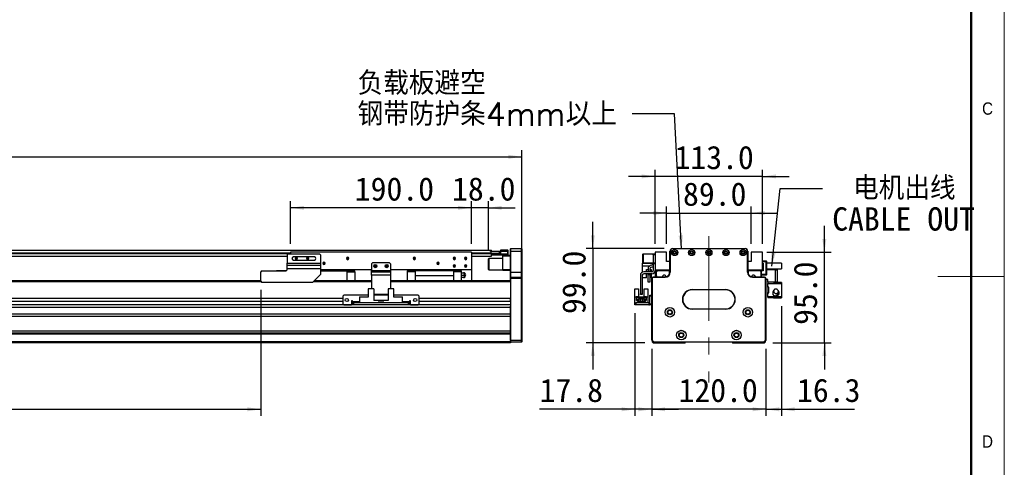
# Model space of a CAD drawing. Header units: millimetres. Extents: x 35 to 2924, y 35 to 2044.
# Tile 7 of 10: x 1870 to 2905, y 839 to 1309. Entities that reach past the tile are written whole.
import ezdxf

# ---------------------------------------------------------------- set-up
doc = ezdxf.new("R2010")
doc.units = ezdxf.units.MM
doc.header["$LTSCALE"] = 7
doc.linetypes.add('CENTERX2', pattern=[20.32, 12.7, -2.54, 2.54, -2.54])
doc.layers.add('DIMNS', color=7, linetype='Continuous')
doc.styles.add('SLDTEXTSTYLE1', font='Gothic.ttf', dxfattribs={"width": 0.913})
doc.styles.add('SLDTEXTSTYLE10', font='txt', dxfattribs={"bigfont": 'bigfont'})
doc.styles.add('SLDTEXTSTYLE9', font='txt')
doc.dimstyles.new('SLDDIMSTYLE0', dxfattribs={"dimtxt": 24.5, "dimasz": 14, "dimexe": 0, "dimexo": 0.0625, "dimgap": 6.125, "dimtad": 2, "dimdec": 1, "dimrnd": 1e-09, "dimzin": 4, "dimdsep": 46, "dimtxsty": 'SLDTEXTSTYLE9', "dimsah": 1, "dimcen": 0.09, "dimadec": 0, "dimazin": 1, "dimtfac": 1, "dimtdec": 1, "dimtofl": 0, "dimtmove": 0, "dimatfit": 3, "dimfxl": 0, "dimfrac": 2, "dimtolj": 1, "dimtzin": 12, "dimarcsym": 0})
doc.dimstyles.new('SLDDIMSTYLE1', dxfattribs={"dimtxt": 24.5, "dimasz": 14, "dimexe": 0, "dimexo": 0.0625, "dimgap": 6.125, "dimtad": 2, "dimdec": 1, "dimrnd": 1e-09, "dimzin": 4, "dimdsep": 46, "dimtxsty": 'SLDTEXTSTYLE9', "dimsah": 1, "dimcen": 0.09, "dimadec": 0, "dimazin": 1, "dimtfac": 1, "dimtdec": 1, "dimtmove": 0, "dimatfit": 0, "dimfxl": 0, "dimfrac": 2, "dimtolj": 1, "dimtzin": 12, "dimarcsym": 0})
doc.dimstyles.new('SLDDIMSTYLE2', dxfattribs={"dimtxt": 0.18, "dimasz": 14, "dimexe": 0, "dimexo": 0.0625, "dimgap": 0, "dimtad": 0, "dimtih": 1, "dimtoh": 1, "dimdec": 0, "dimrnd": 1e-09, "dimzin": 0, "dimdsep": 46, "dimtxsty": 'Standard', "dimsah": 1, "dimcen": 0.09, "dimadec": 0, "dimazin": 0, "dimtfac": 14, "dimtdec": 0, "dimtofl": 0, "dimtmove": 0, "dimatfit": 3, "dimfxl": 0, "dimfrac": 2, "dimtolj": 1, "dimtzin": 0, "dimarcsym": 0})
doc.dimstyles.new('SLDDIMSTYLE3', dxfattribs={"dimtxt": 24.5, "dimasz": 14, "dimexe": 0, "dimexo": 0.0625, "dimgap": 6.125, "dimtad": 2, "dimdec": 1, "dimrnd": 1e-09, "dimzin": 12, "dimdsep": 46, "dimtxsty": 'SLDTEXTSTYLE9', "dimsah": 1, "dimcen": 0.09, "dimadec": 0, "dimazin": 3, "dimtfac": 1, "dimtdec": 1, "dimtmove": 0, "dimatfit": 0, "dimfxl": 0, "dimfrac": 2, "dimtolj": 1, "dimtzin": 12, "dimarcsym": 0})

# ---------------------------------------------------------------- blocks, each defined once
blk = doc.blocks.new('_D')
at = {"layer": 'DIMNS'}
for p, q in [((181.7, 1046.3), (181.7, 1172.3)), ((2397.7, 1046.3), (2397.7, 1172.3)), ((181.7, 1165.3), (2397.7, 1165.3))]:
    blk.add_line(p, q, dxfattribs=at)
for points in [[(181.7, 1165.3), (195.7, 1163.2), (195.7, 1167.4)], [(2397.7, 1165.3), (2383.7, 1167.4), (2383.7, 1163.2)]]:
    blk.add_solid(points, dxfattribs=at)
at = {"layer": 'DIMNS', "insert": (1243.8, 1197.5), "char_height": 24.5, "attachment_point": 1, "style": 'SLDTEXTSTYLE9'}
blk.add_mtext('2216.0', dxfattribs=at)
blk = doc.blocks.new('_D_3')
at = {"layer": 'DIMNS'}
for p, q in [((2154.7, 1073.8), (2154.7, 1118.7)), ((2344.7, 1073.8), (2344.7, 1118.7)), ((2344.7, 1111.7), (2154.7, 1111.7))]:
    blk.add_line(p, q, dxfattribs=at)
for points in [[(2154.7, 1111.7), (2168.7, 1109.6), (2168.7, 1113.8)], [(2344.7, 1111.7), (2330.7, 1113.8), (2330.7, 1109.6)]]:
    blk.add_solid(points, dxfattribs=at)
at = {"layer": 'DIMNS', "insert": (2222.1, 1143.8), "char_height": 24.5, "attachment_point": 1, "style": 'SLDTEXTSTYLE9'}
blk.add_mtext('190.0', dxfattribs=at)
blk = doc.blocks.new('_D_4')
at = {"layer": 'DIMNS'}
for p, q in [((423.2, 1029), (423.2, 892.9)), ((2123.2, 1025.5), (2123.2, 892.9)), ((423.2, 899.9), (2123.2, 899.9))]:
    blk.add_line(p, q, dxfattribs=at)
for points in [[(423.2, 899.9), (437.2, 897.8), (437.2, 902)], [(2123.2, 899.9), (2109.2, 902), (2109.2, 897.8)]]:
    blk.add_solid(points, dxfattribs=at)
at = {"layer": 'DIMNS', "char_height": 24.5, "attachment_point": 1, "style": 'SLDTEXTSTYLE9'}
for s, insert in [('Stroke T=', (1173, 932.1)), ('1700.0', (1314.5, 932.1))]:
    blk.add_mtext(s, dxfattribs=dict(at, insert=insert))
blk = doc.blocks.new('_D_5')
at = {"layer": 'DIMNS'}
for p, q in [((2344.7, 1073.8), (2344.7, 1118.7)), ((2362.7, 1067), (2362.7, 1118.7)), ((2344.7, 1111.7), (2316.7, 1111.7)), ((2362.7, 1111.7), (2344.7, 1111.7)), ((2362.7, 1111.7), (2390.7, 1111.7))]:
    blk.add_line(p, q, dxfattribs=at)
for points in [[(2344.7, 1111.7), (2330.7, 1113.8), (2330.7, 1109.6)], [(2362.7, 1111.7), (2376.7, 1109.6), (2376.7, 1113.8)]]:
    blk.add_solid(points, dxfattribs=at)
at = {"layer": 'DIMNS', "insert": (2324.4, 1143.8), "char_height": 24.5, "attachment_point": 1, "style": 'SLDTEXTSTYLE9'}
blk.add_mtext('18.0', dxfattribs=at)
blk = doc.blocks.new('_D_6')
at = {"layer": 'DIMNS'}
for p, q in [((2534.4, 963.5), (2534.4, 892.9)), ((2654.4, 963.5), (2654.4, 892.9)), ((2534.4, 899.9), (2506.4, 899.9)), ((2654.4, 899.9), (2534.4, 899.9)), ((2654.4, 899.9), (2682.4, 899.9))]:
    blk.add_line(p, q, dxfattribs=at)
for points in [[(2534.4, 899.9), (2520.4, 902), (2520.4, 897.8)], [(2654.4, 899.9), (2668.4, 897.8), (2668.4, 902)]]:
    blk.add_solid(points, dxfattribs=at)
at = {"layer": 'DIMNS', "insert": (2562.5, 932.1), "char_height": 24.5, "attachment_point": 1, "style": 'SLDTEXTSTYLE9'}
blk.add_mtext('120.0', dxfattribs=at)
blk = doc.blocks.new('_D_7')
at = {"layer": 'DIMNS'}
for p, q in [((2516.6, 1000.9), (2516.6, 892.9)), ((2534.4, 963.5), (2534.4, 892.9)), ((2516.6, 899.9), (2416.4, 899.9)), ((2534.4, 899.9), (2516.6, 899.9)), ((2534.4, 899.9), (2562.4, 899.9))]:
    blk.add_line(p, q, dxfattribs=at)
for points in [[(2516.6, 899.9), (2502.6, 902), (2502.6, 897.8)], [(2534.4, 899.9), (2548.4, 897.8), (2548.4, 902)]]:
    blk.add_solid(points, dxfattribs=at)
at = {"layer": 'DIMNS', "insert": (2416.4, 932.1), "char_height": 24.5, "attachment_point": 1, "style": 'SLDTEXTSTYLE9'}
blk.add_mtext('17.8', dxfattribs=at)
blk = doc.blocks.new('_D_8')
at = {"layer": 'DIMNS'}
for p, q in [((2472.4, 1068.9), (2472.4, 1096.9)), ((2547.5, 1068.9), (2465.4, 1068.9)), ((2472.4, 1068.9), (2472.4, 969.9)), ((2527, 969.9), (2465.4, 969.9)), ((2472.4, 969.9), (2472.4, 941.9))]:
    blk.add_line(p, q, dxfattribs=at)
for points in [[(2472.4, 1068.9), (2474.5, 1082.9), (2470.3, 1082.9)], [(2472.4, 969.9), (2470.3, 955.9), (2474.5, 955.9)]]:
    blk.add_solid(points, dxfattribs=at)
at = {"layer": 'DIMNS', "insert": (2440.2, 1000), "char_height": 24.5, "attachment_point": 1, "rotation": 90, "style": 'SLDTEXTSTYLE9'}
blk.add_mtext('99.0', dxfattribs=at)
blk = doc.blocks.new('_D_9')
at = {"layer": 'DIMNS'}
for p, q in [((2549.9, 1073.8), (2549.9, 1113.2)), ((2638.9, 1073.8), (2638.9, 1113.2)), ((2549.9, 1106.2), (2521.9, 1106.2)), ((2549.9, 1106.2), (2638.9, 1106.2)), ((2638.9, 1106.2), (2666.9, 1106.2))]:
    blk.add_line(p, q, dxfattribs=at)
for points in [[(2549.9, 1106.2), (2535.9, 1108.3), (2535.9, 1104.1)], [(2638.9, 1106.2), (2652.9, 1104.1), (2652.9, 1108.3)]]:
    blk.add_solid(points, dxfattribs=at)
at = {"layer": 'DIMNS', "insert": (2567.2, 1138.4), "char_height": 24.5, "attachment_point": 1, "style": 'SLDTEXTSTYLE9'}
blk.add_mtext('89.0', dxfattribs=at)
blk = doc.blocks.new('_D_10')
at = {"layer": 'DIMNS'}
for p, q in [((2537.9, 1073.8), (2537.9, 1151.7)), ((2650.9, 1073.8), (2650.9, 1151.7)), ((2537.9, 1144.7), (2509.9, 1144.7)), ((2650.9, 1144.7), (2537.9, 1144.7)), ((2650.9, 1144.7), (2678.9, 1144.7))]:
    blk.add_line(p, q, dxfattribs=at)
for points in [[(2537.9, 1144.7), (2523.9, 1146.8), (2523.9, 1142.6)], [(2650.9, 1144.7), (2664.9, 1142.6), (2664.9, 1146.8)]]:
    blk.add_solid(points, dxfattribs=at)
at = {"layer": 'DIMNS', "insert": (2558.3, 1176.9), "char_height": 24.5, "attachment_point": 1, "style": 'SLDTEXTSTYLE9'}
blk.add_mtext('113.0', dxfattribs=at)
blk = doc.blocks.new('_D_11')
at = {"layer": 'DIMNS'}
for p, q in [((2715.8, 1064.9), (2715.8, 1092.9)), ((2655.4, 1064.9), (2722.8, 1064.9)), ((2715.8, 969.9), (2715.8, 1064.9)), ((2661.8, 969.9), (2722.8, 969.9)), ((2715.8, 969.9), (2715.8, 941.9))]:
    blk.add_line(p, q, dxfattribs=at)
for points in [[(2715.8, 1064.9), (2717.9, 1078.9), (2713.7, 1078.9)], [(2715.8, 969.9), (2713.7, 955.9), (2717.9, 955.9)]]:
    blk.add_solid(points, dxfattribs=at)
at = {"layer": 'DIMNS', "insert": (2683.6, 988.6), "char_height": 24.5, "attachment_point": 1, "rotation": 90, "style": 'SLDTEXTSTYLE9'}
blk.add_mtext('95.0', dxfattribs=at)
blk = doc.blocks.new('_D_12')
at = {"layer": 'DIMNS'}
for p, q in [((2670.7, 1008.3), (2670.7, 892.9)), ((2654.4, 963.5), (2654.4, 892.9)), ((2654.4, 899.9), (2626.4, 899.9)), ((2654.4, 899.9), (2670.7, 899.9)), ((2670.7, 899.9), (2747.5, 899.9))]:
    blk.add_line(p, q, dxfattribs=at)
for points in [[(2654.4, 899.9), (2640.4, 902), (2640.4, 897.8)], [(2670.7, 899.9), (2684.7, 897.8), (2684.7, 902)]]:
    blk.add_solid(points, dxfattribs=at)
at = {"layer": 'DIMNS', "insert": (2687.1, 932.1), "char_height": 24.5, "attachment_point": 1, "style": 'SLDTEXTSTYLE9'}
blk.add_mtext('16.3', dxfattribs=at)
blk = doc.blocks.new('SW_NOTE_4')
at = {"layer": 'DIMNS', "color": 0, "char_height": 24.5, "attachment_point": 2}
for s, insert, style in [('电机出线', (85.9, 12.5), 'SLDTEXTSTYLE10'), ('CABLE OUT', (85.1, -19.9), 'SLDTEXTSTYLE9')]:
    blk.add_mtext(s, dxfattribs=dict(at, insert=insert, style=style))
blk = doc.blocks.new('SW_NOTE_5')
at = {"layer": 'DIMNS', "color": 0, "char_height": 24.5, "attachment_point": 1, "style": 'SLDTEXTSTYLE10'}
for s, insert in [('负载板避空', (-288.6, 44.4)), ('钢带防护条4mm以上', (-288.6, 12))]:
    blk.add_mtext(s, dxfattribs=dict(at, insert=insert))

msp = doc.modelspace()

# ---------------------------------------------------------------- linework, layer by layer
at = {"color": 7, "linetype": 'Continuous', "lineweight": 18}
for p, q in [((2905, 35), (2905, 2044)), ((2870, 2009), (2870, 70)), ((2905, 1039.5), (2835, 1039.5))]:
    msp.add_line(p, q, dxfattribs=at)
at = {"color": 7, "linetype": 'Continuous', "lineweight": 50}
msp.add_line((2870, 2009), (2870, 70), dxfattribs=at)
at = {"color": 7, "linetype": 'Continuous', "lineweight": 25}
for p, q in [((214.69, 1067.28), (2365.69, 1067.28)), ((2365.69, 1066.13), (2365.69, 1067.28)), ((2375.69, 1067.43), (2382.89, 1067.43)), ((2375.69, 1065.93), (2375.69, 1067.43)), ((2382.89, 1065.93), (2382.89, 1067.43)), ((2383.19, 1067.13), (2382.89, 1067.43)), ((2383.19, 1067.13), (2383.19, 1065.93)), ((2385.99, 1068.93), (2385.69, 1068.63)), ((2385.69, 1065.93), (2385.69, 1068.63)), ((2385.99, 1068.93), (2385.99, 1065.93)), ((2385.99, 1068.93), (2397.39, 1068.93)), ((2397.39, 1065.93), (2397.39, 1068.93)), ((2397.39, 1068.93), (2397.69, 1068.63)), ((2397.69, 1068.63), (2397.69, 1065.93)), ((2556.4, 1068.93), (2632.4, 1068.93)), ((2556.4, 1068.93), (2556.4, 1068.63)), ((2632.4, 1068.63), (2556.4, 1068.63)), ((2632.4, 1068.93), (2632.4, 1068.63)), ((430.19, 1060.78), (2151.19, 1060.78)), ((2152.19, 1063.43), (2151.19, 1062.43)), ((2151.19, 1062.43), (2151.19, 1053.43)), ((2152.19, 1063.43), (2185.19, 1063.43)), ((2344.69, 1064.93), (2154.69, 1064.93)), ((2154.69, 1064.93), (2154.69, 1063.43)), ((2179.69, 1060.03), (2157.69, 1060.03)), ((2157.69, 1056.83), (2179.69, 1056.83)), ((2160.69, 1058.43), (2159.44, 1058.43)), ((2160.69, 1058.43), (2161.94, 1058.43)), ((2172.69, 1058.43), (2171.44, 1058.43)), ((2172.69, 1058.43), (2173.94, 1058.43)), ((2186.19, 1062.43), (2185.19, 1063.43)), ((2186.19, 1062.43), (2186.19, 1053.43)), ((2214.69, 1058.43), (2213.44, 1058.43)), ((2214.69, 1058.43), (2215.94, 1058.43)), ((2284.69, 1058.43), (2283.44, 1058.43)), ((2284.69, 1058.43), (2285.94, 1058.43)), ((2326.69, 1058.43), (2325.44, 1058.43)), ((2326.69, 1058.43), (2327.94, 1058.43)), ((2338.69, 1058.43), (2337.44, 1058.43)), ((2338.69, 1058.43), (2339.94, 1058.43)), ((2344.69, 1064.93), (2344.69, 1046.43)), ((2344.69, 1060.78), (2365.69, 1060.78)), ((2362.99, 1058.43), (2362.69, 1058.13)), ((2362.69, 1054.63), (2362.69, 1058.13)), ((2377.69, 1058.43), (2362.99, 1058.43)), ((2362.99, 1058.43), (2362.99, 1054.75)), ((2364.69, 1065.94), (2364.69, 1066.13)), ((2364.69, 1066.13), (2365.19, 1066.13)), ((2365.19, 1066.13), (2365.19, 1064.13)), ((2365.19, 1066.13), (2374.19, 1066.13)), ((2365.19, 1064.13), (2374.19, 1064.13)), ((2365.49, 1063.63), (2365.49, 1063.64)), ((2365.49, 1063.63), (2365.49, 1063.43)), ((2375.69, 1063.63), (2365.49, 1063.63)), ((2365.49, 1063.63), (2365.49, 1063.63)), ((2365.49, 1063.43), (2365.49, 1062.64)), ((2365.49, 1063.43), (2382.89, 1063.43)), ((2365.69, 1063.78), (2365.69, 1064.28)), ((2365.69, 1063.93), (2375.69, 1063.93)), ((2365.69, 1060.78), (2365.69, 1063.78)), ((2382.89, 1061.93), (2365.69, 1061.93)), ((2374.19, 1064.13), (2374.19, 1066.13)), ((2374.19, 1066.13), (2374.69, 1066.13)), ((2374.69, 1064.13), (2374.19, 1064.13)), ((2374.69, 1066.13), (2374.69, 1064.13)), ((2374.69, 1064.13), (2375.19, 1064.13)), ((2375.19, 1063.93), (2375.19, 1064.13)), ((2375.69, 1063.63), (2375.69, 1065.93)), ((2382.89, 1065.93), (2375.69, 1065.93)), ((2377.69, 1060.93), (2377.69, 1061.93)), ((2385.69, 1060.93), (2377.69, 1060.93)), ((2377.69, 1046.93), (2377.69, 1060.93)), ((2382.89, 1063.43), (2382.89, 1065.93)), ((2383.19, 1065.93), (2382.89, 1065.93)), ((2382.89, 1061.93), (2382.89, 1063.43)), ((2382.89, 1063.43), (2383.19, 1063.43)), ((2382.89, 1061.93), (2383.19, 1062.23)), ((2382.89, 1061.93), (2385.69, 1061.93)), ((2383.19, 1065.93), (2383.19, 1063.43)), ((2383.19, 1063.43), (2383.19, 1062.23)), ((2385.99, 1065.93), (2385.69, 1065.93)), ((2385.69, 1043.93), (2385.69, 1065.93)), ((2385.99, 1065.93), (2385.99, 1043.93)), ((2397.39, 1065.93), (2385.99, 1065.93)), ((2397.39, 1043.93), (2397.39, 1065.93)), ((2397.39, 1065.93), (2397.69, 1065.93)), ((2397.69, 1065.93), (2397.69, 1043.93)), ((2525.2, 1063.43), (2524.9, 1063.13)), ((2525.2, 1063.13), (2524.9, 1063.01)), ((2524.9, 1063.01), (2524.9, 1063.13)), ((2524.9, 1053.86), (2524.9, 1063.01)), ((2525.2, 1063.43), (2525.2, 1063.13)), ((2525.2, 1063.43), (2535.9, 1063.43)), ((2525.2, 1063.13), (2525.2, 1053.73)), ((2535.9, 1063.13), (2525.2, 1063.13)), ((2535.9, 1062.43), (2535.9, 1063.43)), ((2535.9, 1063.43), (2537.9, 1063.43)), ((2537.9, 1062.43), (2535.9, 1062.43)), ((2535.9, 1062.43), (2535.9, 1053.93)), ((2537.9, 1064.93), (2537.9, 1046.43)), ((2549.9, 1064.93), (2537.9, 1064.93)), ((2549.9, 1055.43), (2549.9, 1064.93)), ((2553.4, 1065.93), (2553.4, 1066.13)), ((2553.4, 1066.13), (2553.41, 1066.13)), ((2553.4, 1043.93), (2553.4, 1065.93)), ((2553.4, 1065.93), (2553.7, 1065.93)), ((2553.7, 1065.93), (2553.7, 1043.93)), ((2635.4, 1065.93), (2635.1, 1065.93)), ((2635.1, 1043.93), (2635.1, 1065.93)), ((2635.39, 1066.13), (2635.4, 1066.13)), ((2635.4, 1066.13), (2635.4, 1065.93)), ((2635.4, 1065.93), (2635.4, 1043.93)), ((2650.9, 1064.93), (2638.9, 1064.93)), ((2638.9, 1064.93), (2638.9, 1055.43)), ((2650.9, 1046.43), (2650.9, 1064.93)), ((2650.9, 1055.93), (2654.6, 1055.93)), ((2654.6, 1054.93), (2654.6, 1055.93)), ((2654.6, 1055.93), (2654.9, 1055.63)), ((2139.99, 1045.63), (2139.79, 1045.43)), ((2139.99, 1045.63), (2150.06, 1045.63)), ((2139.99, 1045.63), (2139.99, 1045.43)), ((2151.19, 1053.43), (2186.19, 1053.43)), ((2151.19, 1051.44), (2151.19, 1053.43)), ((2151.19, 1051.44), (2186.19, 1051.44)), ((2151.19, 1047.45), (2151.19, 1051.44)), ((2151.19, 1047.45), (2151.19, 1047.43)), ((2186.19, 1047.45), (2151.19, 1047.45)), ((2186.19, 1053.43), (2186.19, 1051.44)), ((2186.19, 1051.44), (2186.19, 1047.45)), ((2186.19, 1047.45), (2186.19, 1041.43)), ((2239.69, 1046.43), (2186.19, 1046.43)), ((2189.69, 1053.43), (2188.44, 1053.43)), ((2189.69, 1053.43), (2190.94, 1053.43)), ((2213.94, 1045.43), (2213.94, 1046.43)), ((2240.69, 1053.93), (2239.69, 1052.93)), ((2239.69, 1052.93), (2239.69, 1045.93)), ((2239.69, 1045.93), (2259.69, 1045.93)), ((2239.69, 1044.43), (2239.69, 1045.93)), ((2258.69, 1053.93), (2240.69, 1053.93)), ((2243.69, 1050.43), (2242.44, 1050.43)), ((2243.69, 1050.43), (2244.94, 1050.43)), ((2255.69, 1050.43), (2254.44, 1050.43)), ((2255.69, 1050.43), (2256.94, 1050.43)), ((2259.69, 1052.93), (2258.69, 1053.93)), ((2259.69, 1052.93), (2259.69, 1045.93)), ((2344.69, 1046.43), (2259.69, 1046.43)), ((2259.69, 1045.93), (2259.69, 1044.43)), ((2285.44, 1046.43), (2285.44, 1045.43)), ((2309.69, 1053.43), (2308.44, 1053.43)), ((2309.69, 1053.43), (2310.94, 1053.43)), ((2326.69, 1050.43), (2325.44, 1050.43)), ((2325.94, 1045.43), (2325.94, 1046.43)), ((2326.69, 1050.43), (2327.94, 1050.43)), ((2338.69, 1050.43), (2337.44, 1050.43)), ((2338.69, 1050.43), (2339.94, 1050.43)), ((2344.69, 1046.43), (2344.69, 1034.93)), ((2362.69, 1046.73), (2362.69, 1054.63)), ((2362.69, 1046.73), (2362.99, 1046.43)), ((2362.99, 1054.75), (2362.99, 1046.43)), ((2362.99, 1046.43), (2377.69, 1046.43)), ((2377.69, 1046.93), (2385.69, 1046.93)), ((2377.69, 1045.93), (2377.69, 1046.93)), ((2385.69, 1045.93), (2377.69, 1045.93)), ((2524.6, 1050.83), (2524.6, 1053.43)), ((2524.6, 1053.43), (2535.9, 1053.43)), ((2524.6, 1050.83), (2532.26, 1050.83)), ((2524.6, 1044.18), (2524.6, 1050.83)), ((2524.9, 1053.73), (2524.9, 1053.86)), ((2525.2, 1053.73), (2524.9, 1053.86)), ((2524.9, 1053.73), (2525.2, 1053.43)), ((2525.2, 1053.73), (2525.2, 1053.43)), ((2525.2, 1053.73), (2535.9, 1053.73)), ((2528.9, 1046.93), (2530.4, 1046.93)), ((2528.9, 1044.43), (2528.9, 1046.93)), ((2530.4, 1047.45), (2530.4, 1044.43)), ((2532.4, 1047.43), (2532.4, 1044.43)), ((2532.4, 1046.93), (2533.9, 1046.93)), ((2533.9, 1046.93), (2533.9, 1044.43)), ((2535.9, 1053.93), (2537.9, 1053.93)), ((2535.9, 1052.93), (2535.9, 1053.93)), ((2535.9, 1052.93), (2535.9, 1045.93)), ((2537.9, 1052.93), (2535.9, 1052.93)), ((2537.9, 1046.43), (2553.4, 1046.43)), ((2537.9, 1046.43), (2537.9, 1045.93)), ((2538.2, 1038.93), (2538.2, 1046.43)), ((2538.9, 1045.43), (2539.9, 1046.43)), ((2553.4, 1055.43), (2549.9, 1055.43)), ((2550.82, 1046.43), (2551.03, 1046.22)), ((2553.4, 1045.93), (2551.74, 1045.93)), ((2638.9, 1055.43), (2635.4, 1055.43)), ((2635.4, 1046.43), (2650.9, 1046.43)), ((2637.06, 1045.93), (2635.4, 1045.93)), ((2637.98, 1046.43), (2637.77, 1046.22)), ((2649.9, 1045.43), (2648.9, 1046.43)), ((2654.6, 1054.93), (2650.9, 1054.93)), ((2650.9, 1053.43), (2651.4, 1053.43)), ((2650.9, 1047.43), (2651.4, 1047.43)), ((2651.4, 1046.43), (2650.9, 1046.43)), ((2651.4, 1053.43), (2651.4, 1045.43)), ((2654.6, 1041.93), (2654.6, 1054.93)), ((2654.9, 1054.81), (2654.6, 1054.93)), ((2654.9, 1055.63), (2654.9, 1054.81)), ((2654.9, 1054.81), (2654.9, 1042.06)), ((2670.9, 1053.43), (2654.9, 1053.43)), ((2654.9, 1047.43), (2670.9, 1047.43)), ((2664.3, 1046.43), (2654.9, 1046.43)), ((2664.3, 1033.43), (2664.3, 1046.43)), ((2664.3, 1046.43), (2666.3, 1046.43)), ((2666.3, 1046.43), (2666.3, 1033.43)), ((2670.9, 1053.43), (2670.9, 1047.43)), ((2124.19, 1045.43), (2123.19, 1044.43)), ((2123.19, 1034.43), (2123.19, 1044.43)), ((2124.19, 1045.43), (2149.19, 1045.43)), ((2178.19, 1033.43), (2186.19, 1041.43)), ((2186.19, 1045.43), (2213.94, 1045.43)), ((2213.94, 1045.43), (2213.94, 1034.93)), ((2222.19, 1045.33), (2213.94, 1045.33)), ((2213.94, 1044.38), (2222.19, 1044.38)), ((2222.19, 1044.38), (2222.19, 1045.33)), ((2222.19, 1044.38), (2222.19, 1034.93)), ((2239.69, 1044.43), (2259.69, 1044.43)), ((2239.69, 1040.93), (2239.69, 1044.43)), ((2239.69, 1040.93), (2239.69, 1026.68)), ((2259.69, 1040.93), (2239.69, 1040.93)), ((2259.69, 1044.43), (2259.69, 1040.93)), ((2259.69, 1040.93), (2259.69, 1026.68)), ((2285.44, 1045.33), (2277.19, 1045.33)), ((2277.19, 1045.33), (2277.19, 1044.38)), ((2285.44, 1044.38), (2277.19, 1044.38)), ((2277.19, 1044.38), (2277.19, 1034.93)), ((2325.94, 1045.43), (2285.44, 1045.43)), ((2285.44, 1045.43), (2285.44, 1040.43)), ((2285.44, 1040.43), (2325.94, 1040.43)), ((2285.44, 1040.43), (2285.44, 1040.13)), ((2325.94, 1040.13), (2285.44, 1040.13)), ((2285.44, 1040.13), (2285.44, 1034.93)), ((2325.94, 1045.43), (2325.94, 1040.43)), ((2334.19, 1045.33), (2325.94, 1045.33)), ((2334.19, 1044.38), (2325.94, 1044.38)), ((2325.94, 1040.13), (2325.94, 1040.43)), ((2325.94, 1040.13), (2325.94, 1034.93)), ((2334.19, 1044.38), (2334.19, 1045.33)), ((2334.19, 1034.93), (2334.19, 1044.38)), ((2334.19, 1043.43), (2336.51, 1043.43)), ((2334.19, 1040.93), (2336.51, 1040.93)), ((2336.51, 1038.43), (2334.19, 1038.43)), ((2385.99, 1043.93), (2385.69, 1043.93)), ((2385.69, 1038.63), (2385.69, 1043.93)), ((2385.99, 1038.93), (2385.69, 1038.63)), ((2385.69, 1037.43), (2385.69, 1038.63)), ((2385.69, 1034.65), (2385.69, 1037.43)), ((2385.99, 1037.43), (2385.69, 1037.43)), ((2385.99, 1043.93), (2385.99, 1038.93)), ((2385.99, 1043.93), (2397.39, 1043.93)), ((2385.99, 1038.93), (2385.99, 1037.43)), ((2385.99, 1038.93), (2397.39, 1038.93)), ((2385.99, 1037.43), (2385.99, 972.43)), ((2397.39, 1037.43), (2385.99, 1037.43)), ((2397.39, 1038.93), (2397.39, 1043.93)), ((2397.69, 1043.93), (2397.39, 1043.93)), ((2397.39, 1037.43), (2397.39, 1038.93)), ((2397.69, 1038.63), (2397.39, 1038.93)), ((2397.39, 972.43), (2397.39, 1037.43)), ((2397.69, 1037.43), (2397.39, 1037.43)), ((2397.69, 1043.93), (2397.69, 1038.63)), ((2397.69, 1038.63), (2397.69, 1037.43)), ((2397.69, 1037.43), (2397.69, 972.56)), ((2522.4, 1040.93), (2522.4, 1021.43)), ((2524.4, 1040.93), (2524.4, 1021.43)), ((2524.6, 1037.93), (2524.6, 1041.68)), ((2528.9, 1037.93), (2524.6, 1037.93)), ((2534.4, 1044.43), (2525.9, 1044.43)), ((2534.4, 1042.43), (2525.9, 1042.43)), ((2528.9, 1037.93), (2528.9, 1042.43)), ((2530.4, 1042.43), (2530.4, 1041.43)), ((2530.4, 1041.43), (2532.4, 1041.43)), ((2530.4, 1033.43), (2530.4, 1041.43)), ((2532.4, 1042.43), (2532.4, 1041.43)), ((2532.4, 1041.43), (2532.4, 1033.43)), ((2533.9, 1042.43), (2533.9, 1037.93)), ((2534.49, 1037.93), (2533.9, 1037.93)), ((2534.4, 972.43), (2534.4, 1037.43)), ((2534.7, 1037.43), (2534.4, 1037.43)), ((2534.7, 1037.43), (2534.7, 972.56)), ((2535.9, 1038.63), (2535.9, 1038.93)), ((2535.9, 1038.93), (2548.4, 1038.93)), ((2548.4, 1038.63), (2535.9, 1038.63)), ((2538.9, 1045.43), (2538.9, 1040.43)), ((2538.9, 1040.43), (2538.9, 1038.93)), ((2539.2, 1040.13), (2538.9, 1040.43)), ((2539.2, 1040.13), (2539.2, 1038.93)), ((2539.5, 1044.38), (2540.45, 1045.33)), ((2539.5, 1038.93), (2539.5, 1044.38)), ((2552.65, 1045.33), (2540.45, 1045.33)), ((2548.4, 1038.63), (2548.4, 1038.93)), ((2552.65, 1045.33), (2552.65, 1041.3)), ((2553.4, 1045.33), (2552.65, 1045.33)), ((2553.7, 1043.93), (2553.4, 1043.93)), ((2635.4, 1043.93), (2635.1, 1043.93)), ((2636.15, 1045.33), (2635.4, 1045.33)), ((2636.15, 1041.3), (2636.15, 1045.33)), ((2648.35, 1045.33), (2636.15, 1045.33)), ((2640.4, 1038.93), (2640.4, 1038.63)), ((2640.4, 1038.93), (2652.9, 1038.93)), ((2652.9, 1038.63), (2640.4, 1038.63)), ((2648.35, 1045.33), (2649.3, 1044.38)), ((2649.3, 1038.93), (2649.3, 1044.38)), ((2649.9, 1038.93), (2649.9, 1045.43)), ((2651.4, 1045.43), (2649.9, 1045.43)), ((2649.9, 1041.93), (2654.6, 1041.93)), ((2654.6, 1040.93), (2649.9, 1040.93)), ((2652.9, 1038.93), (2652.9, 1038.63)), ((2654.4, 1037.43), (2654.1, 1037.43)), ((2654.1, 972.56), (2654.1, 1037.43)), ((2654.4, 1037.43), (2654.4, 972.43)), ((2656.3, 1036.43), (2654.4, 1036.43)), ((2654.9, 1042.06), (2654.6, 1041.93)), ((2654.6, 1040.93), (2654.6, 1041.93)), ((2654.9, 1041.23), (2654.6, 1040.93)), ((2654.9, 1042.06), (2654.9, 1041.23)), ((2656.3, 1033.43), (2656.3, 1036.43)), ((2123.19, 1034.93), (339.69, 1034.93)), ((2123.19, 1034.43), (2124.19, 1033.43)), ((2124.19, 1033.43), (2178.19, 1033.43)), ((2239.69, 1034.93), (2179.69, 1034.93)), ((2236.19, 1026.68), (2236.19, 1017.78)), ((2242.19, 1026.68), (2236.19, 1026.68)), ((2242.19, 1026.68), (2242.19, 1014.28)), ((2257.19, 1026.68), (2257.19, 1014.28)), ((2263.19, 1026.68), (2257.19, 1026.68)), ((2385.69, 1034.93), (2259.69, 1034.93)), ((2263.19, 1017.78), (2263.19, 1026.68)), ((2385.69, 1034.65), (2385.69, 1033.93)), ((2385.69, 1033.93), (2385.69, 1016.48)), ((2516.7, 1026.68), (2520.4, 1026.68)), ((2516.7, 1017.78), (2516.7, 1026.68)), ((2520.4, 1026.68), (2520.4, 1018.28)), ((2526.4, 1018.28), (2526.4, 1026.68)), ((2526.4, 1026.68), (2530.1, 1026.68)), ((2530.1, 1026.68), (2530.1, 1017.78)), ((2532.4, 1033.43), (2530.4, 1033.43)), ((2576.9, 1025.73), (2611.9, 1025.73)), ((2576.9, 1025.73), (2576.9, 1025.43)), ((2611.9, 1025.43), (2576.9, 1025.43)), ((2611.9, 1025.73), (2611.9, 1025.43)), ((2656.3, 1033.43), (2656.3, 1032.23)), ((2664.3, 1033.43), (2656.3, 1033.43)), ((2656.3, 1028.23), (2656.3, 1032.23)), ((2656.3, 1032.23), (2670.7, 1032.23)), ((2657.3, 1028.23), (2656.3, 1028.23)), ((2656.3, 1028.23), (2656.3, 1027.73)), ((2656.3, 1027.73), (2656.3, 1022.73)), ((2657.3, 1027.73), (2656.3, 1027.73)), ((2657.3, 1022.23), (2657.3, 1028.23)), ((2662.3, 1033.43), (2662.3, 1033.23)), ((2670.7, 1033.23), (2662.3, 1033.23)), ((2666.3, 1033.43), (2664.3, 1033.43)), ((2670.7, 1033.23), (2670.7, 1032.23)), ((2670.7, 1032.23), (2670.7, 1018.23)), ((2209.69, 1016.48), (369.69, 1016.48)), ((2210.69, 1019.78), (2209.69, 1018.78)), ((2209.69, 1018.78), (2209.69, 1010.78)), ((2236.19, 1019.78), (2210.69, 1019.78)), ((2226.99, 1018.28), (2234.79, 1018.28)), ((2226.99, 1018.28), (2226.99, 1017.78)), ((2226.99, 1017.78), (2226.99, 1011.78)), ((2236.19, 1017.78), (2226.99, 1017.78)), ((2235.29, 1017.78), (2234.79, 1018.28)), ((2257.19, 1020.43), (2242.19, 1020.43)), ((2257.19, 1019.78), (2242.19, 1019.78)), ((2288.69, 1019.78), (2263.19, 1019.78)), ((2272.39, 1017.78), (2263.19, 1017.78)), ((2264.59, 1018.28), (2264.09, 1017.78)), ((2264.59, 1018.28), (2272.39, 1018.28)), ((2272.39, 1017.78), (2272.39, 1018.28)), ((2272.39, 1011.78), (2272.39, 1017.78)), ((2289.69, 1018.78), (2288.69, 1019.78)), ((2289.69, 1010.78), (2289.69, 1018.78)), ((2385.69, 1016.48), (2289.69, 1016.48)), ((2385.69, 1013.08), (2385.69, 1016.48)), ((2516.7, 1011.78), (2516.7, 1017.78)), ((2517.5, 1017.78), (2516.7, 1017.78)), ((2517.5, 1017.78), (2518, 1018.28)), ((2520.6, 1018.28), (2518, 1018.28)), ((2518.4, 1017.73), (2520.6, 1017.73)), ((2518.4, 1014.28), (2518.4, 1017.73)), ((2519.2, 1015.93), (2527.6, 1015.93)), ((2519.2, 1014.28), (2519.2, 1015.93)), ((2520.65, 1014.88), (2520.15, 1014.88)), ((2520.15, 1014.88), (2520.15, 1014.38)), ((2520.6, 1017.73), (2520.6, 1018.28)), ((2520.6, 1018.28), (2526.2, 1018.28)), ((2520.95, 1017.73), (2520.6, 1017.73)), ((2520.65, 1014.38), (2520.65, 1014.88)), ((2520.95, 1016.63), (2520.95, 1017.73)), ((2525.85, 1016.63), (2520.95, 1016.63)), ((2522.65, 1014.88), (2522.15, 1014.88)), ((2522.15, 1014.88), (2522.15, 1014.38)), ((2522.4, 1020.43), (2522.4, 1021.43)), ((2522.4, 1021.43), (2524.4, 1021.43)), ((2524.4, 1020.43), (2522.4, 1020.43)), ((2522.6, 1016.63), (2522.6, 1017.23)), ((2522.6, 1017.23), (2524.2, 1017.23)), ((2522.65, 1014.38), (2522.65, 1014.88)), ((2524.15, 1014.88), (2524.15, 1014.38)), ((2524.65, 1014.88), (2524.15, 1014.88)), ((2524.2, 1016.63), (2524.2, 1017.23)), ((2524.4, 1021.43), (2524.4, 1020.43)), ((2524.65, 1014.38), (2524.65, 1014.88)), ((2525.85, 1017.73), (2525.85, 1016.63)), ((2526.2, 1017.73), (2525.85, 1017.73)), ((2526.65, 1014.88), (2526.15, 1014.88)), ((2526.15, 1014.88), (2526.15, 1014.38)), ((2526.2, 1018.28), (2526.2, 1017.73)), ((2528.8, 1018.28), (2526.2, 1018.28)), ((2526.2, 1017.73), (2528.4, 1017.73)), ((2526.65, 1014.38), (2526.65, 1014.88)), ((2527.6, 1015.93), (2527.6, 1014.28)), ((2528.4, 1017.73), (2528.4, 1014.28)), ((2528.8, 1018.28), (2529.3, 1017.78)), ((2530.1, 1017.78), (2529.3, 1017.78)), ((2530.1, 1017.78), (2530.1, 1011.78)), ((2532.4, 1019.78), (2534.4, 1019.78)), ((2532.4, 1018.78), (2532.4, 1019.78)), ((2534.4, 1018.78), (2532.4, 1018.78)), ((2532.4, 1010.78), (2532.4, 1018.78)), ((2656.3, 1022.23), (2656.3, 1022.73)), ((2656.3, 1022.73), (2657.3, 1022.73)), ((2656.3, 1018.23), (2656.3, 1022.23)), ((2656.3, 1022.23), (2657.3, 1022.23)), ((2656.3, 1018.23), (2656.3, 1017.03)), ((2670.7, 1018.23), (2656.3, 1018.23)), ((2662.3, 1017.03), (2656.3, 1017.03)), ((2661.75, 1023.03), (2661.65, 1022.23)), ((2661.98, 1023.67), (2661.85, 1023.35)), ((2661.86, 1023.81), (2661.89, 1023.82)), ((2661.89, 1020.64), (2661.86, 1020.65)), ((2661.89, 1023.82), (2662.28, 1024.4)), ((2662.05, 1023.74), (2661.89, 1023.82)), ((2662.02, 1023.65), (2661.89, 1023.71)), ((2662.3, 1017.23), (2670.7, 1017.23)), ((2662.3, 1017.23), (2662.3, 1017.03)), ((2667.19, 1022.79), (2667.22, 1022.81)), ((2670.7, 1018.23), (2670.7, 1017.23)), ((2385.69, 1009.56), (193.69, 1009.56)), ((2385.69, 1006.96), (193.69, 1006.96)), ((2209.69, 1013.08), (369.69, 1013.08)), ((2209.69, 1010.78), (2210.69, 1009.78)), ((2210.69, 1009.78), (2218.69, 1009.78)), ((2219.69, 1013.78), (2218.69, 1013.78)), ((2218.69, 1013.78), (2218.69, 1009.78)), ((2219.69, 1013.08), (2218.69, 1013.08)), ((2219.69, 1012.78), (2219.69, 1013.78)), ((2219.69, 1012.78), (2219.69, 1011.78)), ((2219.69, 1009.78), (2219.69, 1011.78)), ((2219.69, 1011.78), (2220.69, 1011.78)), ((2220.69, 1009.78), (2219.69, 1009.78)), ((2220.69, 1011.78), (2220.69, 1009.78)), ((2278.69, 1011.78), (2220.69, 1011.78)), ((2278.69, 1009.78), (2220.69, 1009.78)), ((2247.69, 1014.28), (2242.19, 1014.28)), ((2247.69, 1011.78), (2247.69, 1014.28)), ((2249.69, 1014.28), (2247.69, 1014.28)), ((2249.69, 1011.78), (2249.69, 1014.28)), ((2251.69, 1014.28), (2249.69, 1014.28)), ((2251.69, 1014.28), (2251.69, 1011.78)), ((2257.19, 1014.28), (2251.69, 1014.28)), ((2278.69, 1009.78), (2278.69, 1011.78)), ((2278.69, 1011.78), (2279.69, 1011.78)), ((2279.69, 1009.78), (2278.69, 1009.78)), ((2280.69, 1013.78), (2279.69, 1013.78)), ((2279.69, 1013.78), (2279.69, 1012.78)), ((2280.69, 1013.08), (2279.69, 1013.08)), ((2279.69, 1011.78), (2279.69, 1012.78)), ((2279.69, 1011.78), (2279.69, 1009.78)), ((2280.69, 1009.78), (2280.69, 1013.78)), ((2280.69, 1009.78), (2288.69, 1009.78)), ((2288.69, 1009.78), (2289.69, 1010.78)), ((2385.69, 1013.08), (2289.69, 1013.08)), ((2385.69, 1013.08), (2385.69, 1009.56)), ((2385.69, 1009.56), (2385.69, 1008.25)), ((2385.69, 972.56), (2385.69, 1008.25)), ((2516.6, 1009.78), (2516.6, 1011.78)), ((2516.6, 1011.78), (2517.6, 1011.78)), ((2517.6, 1009.78), (2516.6, 1009.78)), ((2517.6, 1011.78), (2517.6, 1009.78)), ((2531.4, 1011.78), (2517.6, 1011.78)), ((2531.4, 1009.78), (2517.6, 1009.78)), ((2519.2, 1014.28), (2518.4, 1014.28)), ((2519.2, 1013.23), (2519.2, 1014.28)), ((2520.4, 1013.23), (2519.2, 1013.23)), ((2520.15, 1014.38), (2520.65, 1014.38)), ((2520.4, 1012.43), (2520.4, 1013.23)), ((2526.4, 1013.23), (2520.4, 1013.23)), ((2526.4, 1012.43), (2520.4, 1012.43)), ((2522.15, 1014.38), (2522.65, 1014.38)), ((2524.15, 1014.38), (2524.65, 1014.38)), ((2526.15, 1014.38), (2526.65, 1014.38)), ((2526.4, 1013.23), (2526.4, 1012.43)), ((2527.6, 1013.23), (2526.4, 1013.23)), ((2527.6, 1014.28), (2527.6, 1013.23)), ((2528.4, 1014.28), (2527.6, 1014.28)), ((2531.4, 1011.78), (2531.4, 1009.78)), ((2532.4, 1009.78), (2532.4, 1010.78)), ((2532.4, 1010.78), (2534.4, 1010.78)), ((2534.4, 1009.78), (2532.4, 1009.78)), ((2576.9, 1005.43), (2611.9, 1005.43)), ((2576.9, 1005.43), (2576.9, 1005.13)), ((2611.9, 1005.13), (2576.9, 1005.13)), ((2611.9, 1005.43), (2611.9, 1005.13)), ((2385.69, 1000.03), (193.69, 1000.03)), ((2385.69, 997.43), (193.69, 997.43)), ((2385.69, 981.93), (193.69, 981.93)), ((2385.69, 979.93), (193.69, 979.93)), ((2385.69, 978.93), (193.69, 978.93)), ((2385.69, 970.93), (193.69, 970.93)), ((2385.69, 969.93), (193.69, 969.93)), ((2385.69, 972.36), (2385.69, 972.56)), ((2385.69, 972.56), (2385.99, 972.43)), ((2385.69, 972.36), (2385.69, 970.93)), ((2385.69, 970.93), (2385.69, 969.93)), ((2385.69, 970.73), (2385.99, 970.43)), ((2385.99, 972.43), (2385.99, 970.43)), ((2385.99, 972.43), (2397.39, 972.43)), ((2397.39, 970.43), (2385.99, 970.43)), ((2397.69, 972.56), (2397.39, 972.43)), ((2397.39, 970.43), (2397.39, 972.43)), ((2397.69, 970.73), (2397.39, 970.43)), ((2397.69, 972.56), (2397.69, 970.73)), ((2534.7, 972.56), (2534.4, 972.43)), ((2536.4, 970.43), (2534.4, 972.43)), ((2534.7, 972.56), (2536.52, 970.73)), ((2534.9, 971.93), (2534.9, 970.93)), ((2534.9, 970.93), (2535.9, 969.93)), ((2535.9, 969.93), (2569.4, 969.93)), ((2536.52, 970.73), (2536.4, 970.43)), ((2652.4, 970.43), (2536.4, 970.43)), ((2536.52, 970.73), (2652.28, 970.73)), ((2569.4, 969.93), (2569.9, 970.43)), ((2618.9, 970.43), (2619.4, 969.93)), ((2619.4, 969.93), (2652.9, 969.93)), ((2652.28, 970.73), (2654.1, 972.56)), ((2652.28, 970.73), (2652.4, 970.43)), ((2654.4, 972.43), (2652.4, 970.43)), ((2652.9, 969.93), (2653.9, 970.93)), ((2653.9, 970.93), (2653.9, 971.93)), ((2654.1, 972.56), (2654.4, 972.43))]:
    msp.add_line(p, q, dxfattribs=at)
at = {"color": 8, "linetype": 'Continuous', "lineweight": 25}
for p, q in [((424.69, 1064.28), (2154.69, 1064.28)), ((424.69, 1063.78), (2154.69, 1063.78)), ((2344.69, 1064.28), (2365.69, 1064.28)), ((2344.69, 1063.78), (2365.69, 1063.78)), ((2365.47, 1063.43), (2365.49, 1063.43)), ((2123.69, 1033.93), (339.69, 1033.93)), ((2239.69, 1033.93), (2178.69, 1033.93)), ((2385.69, 1033.93), (2259.69, 1033.93)), ((2226.99, 1012.78), (2219.69, 1012.78)), ((2279.69, 1012.78), (2272.39, 1012.78))]:
    msp.add_line(p, q, dxfattribs=at)
at = {"color": 7, "linetype": 'Continuous', "lineweight": 25, "flags": 128}
for points in [[(2587.25, 1025.43), (2586.9, 1025.38), (2586.55, 1025.43)], [(2602.25, 1025.43), (2601.9, 1025.38), (2601.55, 1025.43)], [(2531.4, 1009.78), (2531.99, 1009.84), (2532.4, 1009.95)]]:
    msp.add_lwpolyline(points, dxfattribs=at)
at = {"color": 7, "linetype": 'Continuous', "lineweight": 25}
for centre, radius in [((2558.4, 1064.68), 3.25), ((2558.4, 1064.68), 3), ((2558.4, 1064.68), 1.6), ((2576.4, 1064.68), 3.25), ((2576.4, 1064.68), 3), ((2576.4, 1064.68), 1.6), ((2594.4, 1064.68), 3.25), ((2594.4, 1064.68), 3), ((2594.4, 1064.68), 1.6), ((2612.4, 1064.68), 3.25), ((2612.4, 1064.68), 3), ((2612.4, 1064.68), 1.6), ((2630.4, 1064.68), 3.25), ((2630.4, 1064.68), 3), ((2630.4, 1064.68), 1.6), ((2558.4, 1064.68), 1.25), ((2576.4, 1064.68), 1.25), ((2594.4, 1064.68), 1.25), ((2612.4, 1064.68), 1.25), ((2630.4, 1064.68), 1.25), ((2243.69, 1050.43), 1.7), ((2255.69, 1050.43), 1.7), ((2213.69, 1014.78), 1.7), ((2285.69, 1014.78), 1.7), ((2553.4, 1001.92), 5.03), ((2553.4, 1001.92), 5), ((2553.4, 1001.92), 2.65), ((2635.4, 1001.92), 5.03), ((2635.4, 1001.92), 5), ((2635.4, 1001.92), 2.65), ((2553.4, 1001.92), 2.1), ((2635.4, 1001.92), 2.1), ((2565.4, 977.89), 5.03), ((2565.4, 977.89), 5), ((2565.4, 977.89), 2.65), ((2565.4, 977.89), 2.1), ((2623.4, 977.89), 5.03), ((2623.4, 977.89), 5), ((2623.4, 977.89), 2.65), ((2623.4, 977.89), 2.1)]:
    msp.add_circle(centre, radius, dxfattribs=at)
for centre, radius, start, end in [((2556.4, 1065.93), 3, 90, 180), ((2556.4, 1065.93), 2.7, 90, 180), ((2632.4, 1065.93), 3, 0, 90), ((2632.4, 1065.93), 2.7, 0, 90), ((2157.69, 1058.43), 1.6, 90, 270), ((2160.69, 1058.43), 1.25, 0, 180), ((2160.69, 1058.43), 1.25, 180, 0), ((2172.69, 1058.43), 1.25, 0, 180), ((2172.69, 1058.43), 1.25, 180, 0), ((2179.69, 1058.43), 1.6, 270, 90), ((2214.69, 1058.43), 1.25, 0, 180), ((2214.69, 1058.43), 1.25, 180, 0), ((2284.69, 1058.43), 1.25, 0, 180), ((2284.69, 1058.43), 1.25, 180, 0), ((2326.69, 1058.43), 1.25, 0, 180), ((2326.69, 1058.43), 1.25, 180, 0), ((2338.69, 1058.43), 1.25, 0, 180), ((2338.69, 1058.43), 1.25, 180, 0), ((2149.19, 1047.43), 2, 270, 0), ((2189.69, 1053.43), 1.25, 0, 180), ((2189.69, 1053.43), 1.25, 180, 0), ((2243.69, 1050.43), 1.25, 0, 180), ((2243.69, 1050.43), 1.25, 180, 0), ((2255.69, 1050.43), 1.25, 0, 180), ((2255.69, 1050.43), 1.25, 180, 0), ((2309.69, 1053.43), 1.25, 0, 180), ((2309.69, 1053.43), 1.25, 180, 0), ((2326.69, 1050.43), 1.25, 0, 180), ((2326.69, 1050.43), 1.25, 180, 0), ((2338.69, 1050.43), 1.25, 0, 180), ((2338.69, 1050.43), 1.25, 180, 0), ((2534.4, 1047.45), 4, 94.78019, 180), ((2534.4, 1047.43), 2, 94.78019, 180), ((2533.9, 1053.43), 2, 274.78019, 0), ((2533.9, 1053.41), 4, 274.78019, 300), ((2534.4, 1045.93), 3.5, 270, 0), ((2534.4, 1045.93), 1.5, 270, 0), ((2551.74, 1046.93), 1, 224.99989, 270), ((2637.06, 1046.93), 1, 270, 315.00006), ((2335.69, 1040.93), 3, 9.9092, 56.43308), ((2335.69, 1040.93), 3, 303.54248, 350.11805), ((2338.59, 1040.93), 0.25, 270, 68.68077), ((2525.9, 1040.93), 3.5, 90, 180), ((2525.9, 1040.93), 1.5, 90, 180), ((2535.9, 1037.43), 1.5, 90, 180), ((2535.9, 1037.43), 1.2, 90, 180), ((2547.4, 1038.93), 2, 90, 180), ((2547.4, 1038.93), 2, 2.88033, 90), ((2548.4, 1043.93), 5.3, 270, 0), ((2548.4, 1043.93), 5, 270, 0), ((2640.4, 1043.93), 5.3, 180, 270), ((2640.4, 1043.93), 5, 180, 270), ((2641.4, 1038.93), 2, 90, 177.11965), ((2641.4, 1038.93), 2, 0, 90), ((2652.9, 1037.43), 1.5, 0, 90), ((2652.9, 1037.43), 1.2, 0, 90), ((2576.9, 1015.43), 10.3, 90, 270), ((2576.9, 1015.43), 10, 90, 270), ((2611.9, 1015.43), 10.3, 270, 90), ((2611.9, 1015.43), 10, 270, 90), ((2664.9, 1022.23), 3.4, 207.88541, 44.31348), ((2664.9, 1022.23), 3.45, 237.57421, 0), ((2664.9, 1022.23), 2.5, 274.06825, 11.05475), ((2664.9, 1022.23), 2.6, 277.27427, 10.90897), ((2664.9, 1022.23), 3.45, 0, 47.89891), ((2531.4, 1012.78), 1, 270, 0)]:
    msp.add_arc(centre, radius, start, end, dxfattribs=at)
for points, knots in [([(2336.51, 1043.43), (2336.63, 1043.36), (2336.87, 1043.22), (2337.14, 1042.91), (2337.31, 1042.56), (2337.37, 1042.18), (2337.31, 1041.8), (2337.14, 1041.45), (2336.87, 1041.14), (2336.63, 1041), (2336.51, 1040.93)], [0, 0, 0, 0, 0.1248042, 0.2498548, 0.3749703, 0.4999453, 0.6246736, 0.7496043, 0.8746853, 1, 1, 1, 1]), ([(2337.35, 1043.43), (2337.35, 1043.43), (2337.37, 1043.43), (2337.3, 1043.43), (2337.14, 1043.43), (2336.87, 1043.43), (2336.63, 1043.43), (2336.51, 1043.43)], [0, 0, 0, 0, 0.0020892, 0.250999, 0.5003091, 0.7499214, 1, 1, 1, 1]), ([(2336.51, 1040.93), (2336.63, 1040.86), (2336.87, 1040.72), (2337.14, 1040.41), (2337.31, 1040.06), (2337.37, 1039.68), (2337.31, 1039.3), (2337.14, 1038.95), (2336.87, 1038.64), (2336.63, 1038.5), (2336.51, 1038.43)], [0, 0, 0, 0, 0.1248047, 0.24985523, 0.37497019, 0.49994479, 0.62467391, 0.7496032, 0.87468537, 1, 1, 1, 1]), ([(2336.51, 1038.43), (2336.63, 1038.43), (2336.87, 1038.43), (2337.14, 1038.43), (2337.32, 1038.43), (2337.34, 1038.43), (2337.35, 1038.43)], [0, 0, 0, 0, 0.25025254, 0.50099843, 0.7518739, 1, 1, 1, 1]), ([(2338.68, 1040.7), (2338.68, 1040.7), (2338.68, 1040.71), (2338.68, 1040.76), (2338.68, 1040.84), (2338.68, 1040.93), (2338.68, 1041.02), (2338.68, 1041.1), (2338.68, 1041.15), (2338.68, 1041.16), (2338.68, 1041.16)], [0, 0, 0, 0, 0.1253623, 0.2500086, 0.3748813, 0.49974, 0.6243903, 0.7497224, 0.8748309, 1, 1, 1, 1]), ([(2662.73, 1025.16), (2662.54, 1024.8), (2662.21, 1024.14), (2661.75, 1023.08), (2661.53, 1022.26), (2661.48, 1021.59), (2661.58, 1021.03), (2661.8, 1020.43), (2662.26, 1019.83), (2662.94, 1019.39), (2663.67, 1019.16), (2664.43, 1019.15), (2665.14, 1019.39), (2665.32, 1019.51), (2665.27, 1019.55), (2665.25, 1019.56)], [0, 0, 0, 0, 0.1800958, 0.3300053, 0.4496463, 0.5397483, 0.5746215, 0.6053229, 0.6784013, 0.721406, 0.7619849, 0.8291602, 0.8886693, 0.960603, 1, 1, 1, 1]), ([(2666.29, 1026), (2666.54, 1025.77), (2667.04, 1025.31), (2667.44, 1024.39), (2667.48, 1023.47), (2667.2, 1022.68), (2666.69, 1022.06), (2666, 1021.65), (2665.19, 1021.48), (2664.35, 1021.59), (2663.57, 1021.96), (2662.95, 1022.56), (2662.56, 1023.32), (2662.47, 1024.17), (2662.58, 1024.93), (2662.92, 1025.52), (2663.45, 1025.94), (2664.19, 1026.19), (2664.93, 1026.26), (2665.48, 1026.29), (2665.74, 1026.28), (2665.82, 1026.28), (2665.84, 1026.27), (2665.92, 1026.24), (2666.07, 1026.15), (2666.21, 1026.05), (2666.29, 1026)], [0, 0, 0, 0, 0.06481801, 0.12977906, 0.18973171, 0.24261882, 0.29441407, 0.34624423, 0.39872452, 0.45220026, 0.50660202, 0.56145302, 0.61605177, 0.66977239, 0.72706979, 0.76537731, 0.80369128, 0.85891018, 0.91422922, 0.94955521, 0.96400215, 0.96485124, 0.9657593, 0.96871063, 0.98052821, 1, 1, 1, 1]), ([(2667.12, 1021.09), (2667.23, 1021.34), (2667.42, 1021.81), (2667.46, 1022.32), (2667.38, 1022.62), (2667.35, 1022.71)], [0, 0, 0, 0, 0.4359757, 0.8267395, 1, 1, 1, 1])]:
    msp.add_open_spline(points, degree=3, knots=knots, dxfattribs=at)
at = {"layer": 'DIMNS', "linetype": 'CENTERX2', "lineweight": 18}
msp.add_line((2594.4, 1081.88), (2594.4, 927.98), dxfattribs=at)

# ---------------------------------------------------------------- block references
at = {"layer": 'DIMNS'}
for name, p in [('SW_NOTE_5', (2513.65, 1210.5)), ('SW_NOTE_4', (2713.96, 1132.14))]:
    msp.add_blockref(name, p, dxfattribs=at)

# ---------------------------------------------------------------- texts
at = {"color": 7, "linetype": 'Continuous', "lineweight": 0, "char_height": 12.96, "attachment_point": 1, "style": 'SLDTEXTSTYLE1'}
for s, insert in [('C', (2881.67, 1222.52)), ('D', (2881.67, 872.52))]:
    msp.add_mtext(s, dxfattribs=dict(at, insert=insert))

# ---------------------------------------------------------------- dimensions: what is measured, and where the dimension line sits
at = {"layer": 'DIMNS'}
for base, p1, p2, dimstyle, picture, middle in [((2397.69, 1165.31), (181.69, 1037.43), (2397.69, 1037.43), 'SLDDIMSTYLE0', '_D', (1291.65, 1165.31)), ((2537.9, 1144.74), (2650.9, 1064.93), (2537.9, 1064.93), 'SLDDIMSTYLE1', '_D_10', (2597.37, 1144.74)), ((2154.69, 1111.68), (2344.69, 1064.93), (2154.69, 1064.93), 'SLDDIMSTYLE0', '_D_3', (2261.12, 1111.68)), ((2344.69, 1111.68), (2362.69, 1058.13), (2344.69, 1064.93), 'SLDDIMSTYLE1', '_D_5', (2354.59, 1111.68)), ((2638.9, 1106.21), (2549.9, 1064.93), (2638.9, 1064.93), 'SLDDIMSTYLE1', '_D_9', (2597.37, 1106.21)), ((2670.7, 899.93), (2654.4, 972.43), (2670.7, 1017.23), 'SLDDIMSTYLE3', '_D_12', (2717.3, 899.93)), ((2516.6, 899.93), (2534.4, 972.43), (2516.6, 1009.78), 'SLDDIMSTYLE3', '_D_7', (2446.62, 899.93)), ((2534.4, 899.93), (2654.4, 972.43), (2534.4, 972.43), 'SLDDIMSTYLE1', '_D_6', (2601.53, 899.93))]:
    dim = msp.add_linear_dim(base=base, p1=p1, p2=p2, dimstyle=dimstyle, dxfattribs=at)
    dim.commit()
    dim.dimension.update_dxf_attribs({"geometry": picture, "text_midpoint": middle, "dimtype": 160})
for base, p1, p2, picture, middle in [((2472.39, 969.93), (2556.4, 1068.93), (2535.9, 969.93), '_D_8', (2472.39, 1030.18)), ((2715.79, 1064.93), (2652.9, 969.93), (2646.5, 1064.93), '_D_11', (2715.79, 1018.77))]:
    dim = msp.add_linear_dim(base=base, p1=p1, p2=p2, angle=90, dimstyle='SLDDIMSTYLE1', dxfattribs=at)
    dim.commit()
    dim.dimension.update_dxf_attribs({"geometry": picture, "text_midpoint": middle, "dimtype": 160})
dim = msp.add_linear_dim(base=(2123.19, 899.93), p1=(423.19, 1037.93), p2=(2123.19, 1034.43), text='Stroke T=<>', dimstyle='SLDDIMSTYLE0', dxfattribs=at)
dim.commit()
dim.dimension.update_dxf_attribs({"geometry": '_D_4', "text_midpoint": (1291.65, 899.93), "dimtype": 160})

# ---------------------------------------------------------------- leaders
for points in [[(2565.52, 1068.63), (2558.1, 1210.5), (2513.65, 1210.5)], [(2660.67, 1050.38), (2669.51, 1132.14), (2713.96, 1132.14)]]:
    msp.add_leader(points, dimstyle='SLDDIMSTYLE2', dxfattribs=at)

doc.saveas('drawing.dxf')
